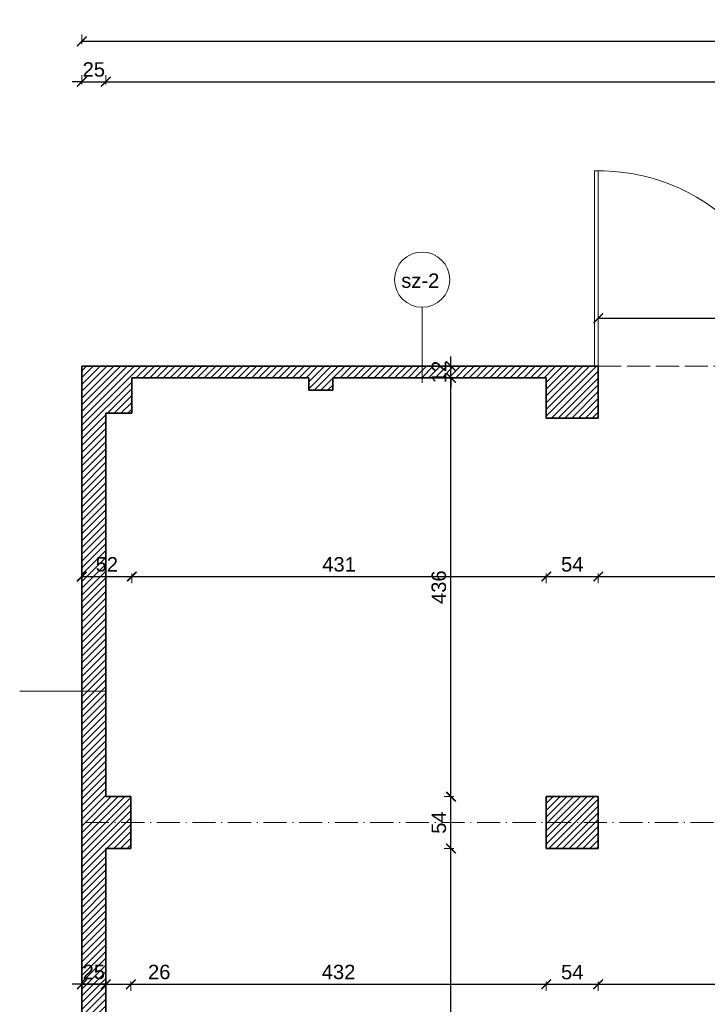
# Model space of a CAD drawing. Header units: millimetres. Extents: x 94902 to 117211, y 64708 to 93779.
# Tile 25 of 37: x 106756 to 107471, y 86794 to 87818. Entities that reach past the tile are written whole.
import ezdxf

# ---------------------------------------------------------------- set-up
doc = ezdxf.new("R2010")
doc.units = ezdxf.units.MM
doc.header["$MEASUREMENT"] = 0
doc.linetypes.add('ACAD_ISO02W100', pattern=[15, 12, -3])
doc.linetypes.add('ACAD_ISO10W100', pattern=[18.5, 12, -3, 0.5, -3])
doc.layers.get('0').update_dxf_attribs({"color": 2, "lineweight": 35})
doc.layers.get('Defpoints').update_dxf_attribs({"color": 2})
for name, color, linetype, lineweight in [('Cienkie', 3, 'Continuous', 5), ('kreskowanie', 4, 'Continuous', 5), ('Osie', 6, 'ACAD_ISO10W100', 5), ('Przerywane', 1, 'ACAD_ISO02W100', 0), ('Wymiary', 7, 'Continuous', 5), ('ściany', 2, 'Continuous', 35)]:
    doc.layers.add(name, color=color, linetype=linetype, lineweight=lineweight)
doc.layers.add('Opisy', color=7, linetype='Continuous')
doc.styles.get("Standard").update_dxf_attribs({"font": 'arial.ttf'})
doc.dimstyles.new('ISO-25', dxfattribs={"dimtxt": 20, "dimasz": 20, "dimexe": 10, "dimexo": 5, "dimgap": 5, "dimtad": 1, "dimdsep": 46, "dimtxsty": 'Standard', "dimcen": 2.5, "dimadec": 0, "dimazin": 0, "dimtfac": 1, "dimtix": 1, "dimtmove": 0, "dimatfit": 3, "dimfxl": 1, "dimarcsym": 0})

# ---------------------------------------------------------------- blocks, each defined once
blk = doc.blocks.new('_ArchTick')
at = {"color": 0, "linetype": 'ByBlock', "const_width": 0.15}
blk.add_lwpolyline([(-0.5, -0.5), (0.5, 0.5)], dxfattribs=at)
blk = doc.blocks.new('*D446')
at = {"layer": 'Defpoints', "color": 0, "ltscale": 2, "transparency": 16777216}
for p in [(109549.5, 87795.9), (106820.5, 87457.7), (109549.5, 87457.7)]:
    blk.add_point(p, dxfattribs=at)
at = {"layer": 'Wymiary', "color": 0, "lineweight": 5, "ltscale": 2, "transparency": 16777216}
for p, q in [((106820.5, 87792.9), (106820.5, 87802.9)), ((109549.5, 87792.9), (109549.5, 87802.9))]:
    blk.add_line(p, q, dxfattribs=at)
at = {"layer": 'Wymiary', "color": 0, "lineweight": -2, "ltscale": 2, "transparency": 16777216}
blk.add_line((106820.5, 87795.9), (109549.5, 87795.9), dxfattribs=at)
at = {"layer": 'Wymiary', "color": 0, "lineweight": -2, "ltscale": 2, "transparency": 16777216, "xscale": 10, "yscale": 10, "zscale": 10, "rotation": 180}
blk.add_blockref('_ArchTick', (106820.5, 87795.9), dxfattribs=at)
at = {"layer": 'Wymiary', "color": 0, "lineweight": -2, "ltscale": 2, "transparency": 16777216, "xscale": 10, "yscale": 10, "zscale": 10}
blk.add_blockref('_ArchTick', (109549.5, 87795.9), dxfattribs=at)
at = {"layer": 'Wymiary', "color": 0, "ltscale": 2, "transparency": 16777216, "insert": (108185, 87808.5), "char_height": 15, "attachment_point": 5}
blk.add_mtext('2729', dxfattribs=at)
blk = doc.blocks.new('*D505')
at = {"layer": 'Defpoints', "color": 0, "ltscale": 2, "transparency": 16777216}
for p in [(106845.5, 87753.8), (106820.5, 87457.7), (106845.5, 87408.7)]:
    blk.add_point(p, dxfattribs=at)
at = {"layer": 'Wymiary', "color": 0, "lineweight": 5, "ltscale": 2, "transparency": 16777216}
for p, q in [((106820.5, 87750.8), (106820.5, 87760.8)), ((106845.5, 87750.8), (106845.5, 87760.8))]:
    blk.add_line(p, q, dxfattribs=at)
at = {"layer": 'Wymiary', "color": 0, "lineweight": -2, "ltscale": 2, "transparency": 16777216}
for p, q in [((106820.5, 87753.8), (106810.5, 87753.8)), ((106820.5, 87753.8), (106845.5, 87753.8)), ((106845.5, 87753.8), (106855.5, 87753.8))]:
    blk.add_line(p, q, dxfattribs=at)
at = {"layer": 'Wymiary', "color": 0, "lineweight": -2, "ltscale": 2, "transparency": 16777216, "xscale": 10, "yscale": 10, "zscale": 10}
blk.add_blockref('_ArchTick', (106820.5, 87753.8), dxfattribs=at)
at = {"layer": 'Wymiary', "color": 0, "lineweight": -2, "ltscale": 2, "transparency": 16777216, "xscale": 10, "yscale": 10, "zscale": 10, "rotation": 180}
blk.add_blockref('_ArchTick', (106845.5, 87753.8), dxfattribs=at)
at = {"layer": 'Wymiary', "color": 0, "ltscale": 2, "transparency": 16777216, "insert": (106833, 87766.5), "char_height": 15, "attachment_point": 5}
blk.add_mtext('25', dxfattribs=at)
blk = doc.blocks.new('*D506')
at = {"layer": 'Defpoints', "color": 0, "ltscale": 2, "transparency": 16777216}
for p in [(108225.5, 87753.8), (106845.5, 87408.7), (108225.5, 86976.7)]:
    blk.add_point(p, dxfattribs=at)
at = {"layer": 'Wymiary', "color": 0, "lineweight": 5, "ltscale": 2, "transparency": 16777216}
for p, q in [((106845.5, 87750.8), (106845.5, 87760.8)), ((108225.5, 87750.8), (108225.5, 87760.8))]:
    blk.add_line(p, q, dxfattribs=at)
at = {"layer": 'Wymiary', "color": 0, "lineweight": -2, "ltscale": 2, "transparency": 16777216}
blk.add_line((106845.5, 87753.8), (108225.5, 87753.8), dxfattribs=at)
at = {"layer": 'Wymiary', "color": 0, "lineweight": -2, "ltscale": 2, "transparency": 16777216, "xscale": 10, "yscale": 10, "zscale": 10, "rotation": 180}
blk.add_blockref('_ArchTick', (106845.5, 87753.8), dxfattribs=at)
at = {"layer": 'Wymiary', "color": 0, "lineweight": -2, "ltscale": 2, "transparency": 16777216, "xscale": 10, "yscale": 10, "zscale": 10}
blk.add_blockref('_ArchTick', (108225.5, 87753.8), dxfattribs=at)
at = {"layer": 'Wymiary', "color": 0, "ltscale": 2, "transparency": 16777216, "insert": (107535.5, 87766.5), "char_height": 15, "attachment_point": 5}
blk.add_mtext('1380', dxfattribs=at)
blk = doc.blocks.new('*D512')
at = {"layer": 'Defpoints', "color": 0, "ltscale": 2, "transparency": 16777216}
for p in [(106820.5, 87408.7), (106872.5, 87408.7), (106872.5, 87238.8)]:
    blk.add_point(p, dxfattribs=at)
at = {"layer": 'Wymiary', "color": 0, "lineweight": 5, "ltscale": 2, "transparency": 16777216}
for p, q in [((106820.5, 87241.8), (106820.5, 87231.8)), ((106872.5, 87241.8), (106872.5, 87231.8))]:
    blk.add_line(p, q, dxfattribs=at)
at = {"layer": 'Wymiary', "color": 0, "lineweight": -2, "ltscale": 2, "transparency": 16777216}
blk.add_line((106820.5, 87238.8), (106872.5, 87238.8), dxfattribs=at)
at = {"layer": 'Wymiary', "color": 0, "lineweight": -2, "ltscale": 2, "transparency": 16777216, "xscale": 10, "yscale": 10, "zscale": 10, "rotation": 180}
blk.add_blockref('_ArchTick', (106820.5, 87238.8), dxfattribs=at)
at = {"layer": 'Wymiary', "color": 0, "lineweight": -2, "ltscale": 2, "transparency": 16777216, "xscale": 10, "yscale": 10, "zscale": 10}
blk.add_blockref('_ArchTick', (106872.5, 87238.8), dxfattribs=at)
at = {"layer": 'Wymiary', "color": 0, "ltscale": 2, "transparency": 16777216, "insert": (106846.5, 87251.4), "char_height": 15, "attachment_point": 5}
blk.add_mtext('52', dxfattribs=at)
blk = doc.blocks.new('*D513')
at = {"layer": 'Defpoints', "color": 0, "ltscale": 2, "transparency": 16777216}
for p in [(106872.5, 87408.7), (107303.5, 87403.7), (107303.5, 87238.8)]:
    blk.add_point(p, dxfattribs=at)
at = {"layer": 'Wymiary', "color": 0, "lineweight": 5, "ltscale": 2, "transparency": 16777216}
for p, q in [((106872.5, 87241.8), (106872.5, 87231.8)), ((107303.5, 87241.8), (107303.5, 87231.8))]:
    blk.add_line(p, q, dxfattribs=at)
at = {"layer": 'Wymiary', "color": 0, "lineweight": -2, "ltscale": 2, "transparency": 16777216}
blk.add_line((106872.5, 87238.8), (107303.5, 87238.8), dxfattribs=at)
at = {"layer": 'Wymiary', "color": 0, "lineweight": -2, "ltscale": 2, "transparency": 16777216, "xscale": 10, "yscale": 10, "zscale": 10, "rotation": 180}
blk.add_blockref('_ArchTick', (106872.5, 87238.8), dxfattribs=at)
at = {"layer": 'Wymiary', "color": 0, "lineweight": -2, "ltscale": 2, "transparency": 16777216, "xscale": 10, "yscale": 10, "zscale": 10}
blk.add_blockref('_ArchTick', (107303.5, 87238.8), dxfattribs=at)
at = {"layer": 'Wymiary', "color": 0, "ltscale": 2, "transparency": 16777216, "insert": (107088, 87251.4), "char_height": 15, "attachment_point": 5}
blk.add_mtext('431', dxfattribs=at)
blk = doc.blocks.new('*D514')
at = {"layer": 'Defpoints', "color": 0, "ltscale": 2, "transparency": 16777216}
for p in [(107303.5, 87403.7), (107357.5, 87403.7), (107357.5, 87238.8)]:
    blk.add_point(p, dxfattribs=at)
at = {"layer": 'Wymiary', "color": 0, "lineweight": 5, "ltscale": 2, "transparency": 16777216}
for p, q in [((107303.5, 87241.8), (107303.5, 87231.8)), ((107357.5, 87241.8), (107357.5, 87231.8))]:
    blk.add_line(p, q, dxfattribs=at)
at = {"layer": 'Wymiary', "color": 0, "lineweight": -2, "ltscale": 2, "transparency": 16777216}
blk.add_line((107303.5, 87238.8), (107357.5, 87238.8), dxfattribs=at)
at = {"layer": 'Wymiary', "color": 0, "lineweight": -2, "ltscale": 2, "transparency": 16777216, "xscale": 10, "yscale": 10, "zscale": 10, "rotation": 180}
blk.add_blockref('_ArchTick', (107303.5, 87238.8), dxfattribs=at)
at = {"layer": 'Wymiary', "color": 0, "lineweight": -2, "ltscale": 2, "transparency": 16777216, "xscale": 10, "yscale": 10, "zscale": 10}
blk.add_blockref('_ArchTick', (107357.5, 87238.8), dxfattribs=at)
at = {"layer": 'Wymiary', "color": 0, "ltscale": 2, "transparency": 16777216, "insert": (107330.5, 87251.4), "char_height": 15, "attachment_point": 5}
blk.add_mtext('54', dxfattribs=at)
blk = doc.blocks.new('*D515')
at = {"layer": 'Defpoints', "color": 0, "ltscale": 2, "transparency": 16777216}
for p in [(107357.5, 87403.7), (107764.5, 87403.7), (107764.5, 87238.8)]:
    blk.add_point(p, dxfattribs=at)
at = {"layer": 'Wymiary', "color": 0, "lineweight": 5, "ltscale": 2, "transparency": 16777216}
for p, q in [((107357.5, 87241.8), (107357.5, 87231.8)), ((107764.5, 87241.8), (107764.5, 87231.8))]:
    blk.add_line(p, q, dxfattribs=at)
at = {"layer": 'Wymiary', "color": 0, "lineweight": -2, "ltscale": 2, "transparency": 16777216}
blk.add_line((107357.5, 87238.8), (107764.5, 87238.8), dxfattribs=at)
at = {"layer": 'Wymiary', "color": 0, "lineweight": -2, "ltscale": 2, "transparency": 16777216, "xscale": 10, "yscale": 10, "zscale": 10, "rotation": 180}
blk.add_blockref('_ArchTick', (107357.5, 87238.8), dxfattribs=at)
at = {"layer": 'Wymiary', "color": 0, "lineweight": -2, "ltscale": 2, "transparency": 16777216, "xscale": 10, "yscale": 10, "zscale": 10}
blk.add_blockref('_ArchTick', (107764.5, 87238.8), dxfattribs=at)
at = {"layer": 'Wymiary', "color": 0, "ltscale": 2, "transparency": 16777216, "insert": (107561, 87251.4), "char_height": 15, "attachment_point": 5}
blk.add_mtext('407', dxfattribs=at)
blk = doc.blocks.new('*D523')
at = {"layer": 'Defpoints', "color": 0, "ltscale": 2, "transparency": 16777216}
for p in [(107204.4, 86955.7), (107303.5, 86955.7), (107303.5, 86519.7)]:
    blk.add_point(p, dxfattribs=at)
at = {"layer": 'Wymiary', "color": 0, "lineweight": 5, "ltscale": 2, "transparency": 16777216}
for p, q in [((107207.4, 86955.7), (107197.4, 86955.7)), ((107207.4, 86519.7), (107197.4, 86519.7))]:
    blk.add_line(p, q, dxfattribs=at)
at = {"layer": 'Wymiary', "color": 0, "lineweight": -2, "ltscale": 2, "transparency": 16777216}
blk.add_line((107204.4, 86519.7), (107204.4, 86955.7), dxfattribs=at)
at = {"layer": 'Wymiary', "color": 0, "lineweight": -2, "ltscale": 2, "transparency": 16777216, "xscale": 10, "yscale": 10, "zscale": 10}
for p, rotation in [((107204.4, 86955.7), 90), ((107204.4, 86519.7), 270)]:
    blk.add_blockref('_ArchTick', p, dxfattribs=dict(at, rotation=rotation))
at = {"layer": 'Wymiary', "color": 0, "ltscale": 2, "transparency": 16777216, "insert": (107191.8, 86737.7), "char_height": 15, "attachment_point": 5, "rotation": 90}
blk.add_mtext('436', dxfattribs=at)
blk = doc.blocks.new('*D524')
at = {"layer": 'Defpoints', "color": 0, "ltscale": 2, "transparency": 16777216}
for p in [(107204.4, 87009.7), (107303.5, 87009.7), (107303.5, 86955.7)]:
    blk.add_point(p, dxfattribs=at)
at = {"layer": 'Wymiary', "color": 0, "lineweight": 5, "ltscale": 2, "transparency": 16777216}
for p, q in [((107207.4, 87009.7), (107197.4, 87009.7)), ((107207.4, 86955.7), (107197.4, 86955.7))]:
    blk.add_line(p, q, dxfattribs=at)
at = {"layer": 'Wymiary', "color": 0, "lineweight": -2, "ltscale": 2, "transparency": 16777216}
blk.add_line((107204.4, 86955.7), (107204.4, 87009.7), dxfattribs=at)
at = {"layer": 'Wymiary', "color": 0, "lineweight": -2, "ltscale": 2, "transparency": 16777216, "xscale": 10, "yscale": 10, "zscale": 10}
for p, rotation in [((107204.4, 87009.7), 90), ((107204.4, 86955.7), 270)]:
    blk.add_blockref('_ArchTick', p, dxfattribs=dict(at, rotation=rotation))
at = {"layer": 'Wymiary', "color": 0, "ltscale": 2, "transparency": 16777216, "insert": (107191.8, 86982.7), "char_height": 15, "attachment_point": 5, "rotation": 90}
blk.add_mtext('54', dxfattribs=at)
blk = doc.blocks.new('*D525')
at = {"layer": 'Defpoints', "color": 0, "ltscale": 2, "transparency": 16777216}
for p in [(107204.4, 87445.7), (107303.5, 87445.7), (107303.5, 87009.7)]:
    blk.add_point(p, dxfattribs=at)
at = {"layer": 'Wymiary', "color": 0, "lineweight": 5, "ltscale": 2, "transparency": 16777216}
for p, q in [((107207.4, 87445.7), (107197.4, 87445.7)), ((107207.4, 87009.7), (107197.4, 87009.7))]:
    blk.add_line(p, q, dxfattribs=at)
at = {"layer": 'Wymiary', "color": 0, "lineweight": -2, "ltscale": 2, "transparency": 16777216}
blk.add_line((107204.4, 87009.7), (107204.4, 87445.7), dxfattribs=at)
at = {"layer": 'Wymiary', "color": 0, "lineweight": -2, "ltscale": 2, "transparency": 16777216, "xscale": 10, "yscale": 10, "zscale": 10}
for p, rotation in [((107204.4, 87445.7), 90), ((107204.4, 87009.7), 270)]:
    blk.add_blockref('_ArchTick', p, dxfattribs=dict(at, rotation=rotation))
at = {"layer": 'Wymiary', "color": 0, "ltscale": 2, "transparency": 16777216, "insert": (107191.8, 87227.7), "char_height": 15, "attachment_point": 5, "rotation": 90}
blk.add_mtext('436', dxfattribs=at)
blk = doc.blocks.new('*D526')
at = {"layer": 'Defpoints', "color": 0, "ltscale": 2, "transparency": 16777216}
for p in [(107204.4, 87457.7), (107353.5, 87457.7), (107303.5, 87445.7)]:
    blk.add_point(p, dxfattribs=at)
at = {"layer": 'Wymiary', "color": 0, "lineweight": -2, "ltscale": 2, "transparency": 16777216}
for p, q in [((107204.4, 87457.7), (107204.4, 87467.7)), ((107204.4, 87445.7), (107204.4, 87457.7)), ((107204.4, 87445.7), (107204.4, 87435.7))]:
    blk.add_line(p, q, dxfattribs=at)
at = {"layer": 'Wymiary', "color": 0, "lineweight": 5, "ltscale": 2, "transparency": 16777216}
for p, q in [((107207.4, 87457.7), (107197.4, 87457.7)), ((107207.4, 87445.7), (107197.4, 87445.7))]:
    blk.add_line(p, q, dxfattribs=at)
at = {"layer": 'Wymiary', "color": 0, "lineweight": -2, "ltscale": 2, "transparency": 16777216, "xscale": 10, "yscale": 10, "zscale": 10}
for p, rotation in [((107204.4, 87457.7), 270), ((107204.4, 87445.7), 90)]:
    blk.add_blockref('_ArchTick', p, dxfattribs=dict(at, rotation=rotation))
at = {"layer": 'Wymiary', "color": 0, "ltscale": 2, "transparency": 16777216, "insert": (107191.9, 87451.7), "char_height": 15, "attachment_point": 5, "rotation": 90}
blk.add_mtext('12', dxfattribs=at)
blk = doc.blocks.new('*D532')
at = {"layer": 'Defpoints', "color": 0, "ltscale": 2, "transparency": 16777216}
for p in [(106845.5, 86955.7), (106871.5, 86955.7), (106871.5, 86814.4)]:
    blk.add_point(p, dxfattribs=at)
at = {"layer": 'Wymiary', "color": 0, "lineweight": 5, "ltscale": 2, "transparency": 16777216}
for p, q in [((106845.5, 86817.4), (106845.5, 86807.4)), ((106871.5, 86817.4), (106871.5, 86807.4))]:
    blk.add_line(p, q, dxfattribs=at)
at = {"layer": 'Wymiary', "color": 0, "lineweight": -2, "ltscale": 2, "transparency": 16777216}
for p, q in [((106845.5, 86814.4), (106871.5, 86814.4)), ((106871.5, 86814.4), (106916.9, 86814.4))]:
    blk.add_line(p, q, dxfattribs=at)
at = {"layer": 'Wymiary', "color": 0, "lineweight": -2, "ltscale": 2, "transparency": 16777216, "xscale": 10, "yscale": 10, "zscale": 10, "rotation": 180}
blk.add_blockref('_ArchTick', (106845.5, 86814.4), dxfattribs=at)
at = {"layer": 'Wymiary', "color": 0, "lineweight": -2, "ltscale": 2, "transparency": 16777216, "xscale": 10, "yscale": 10, "zscale": 10}
blk.add_blockref('_ArchTick', (106871.5, 86814.4), dxfattribs=at)
at = {"layer": 'Wymiary', "color": 0, "ltscale": 2, "transparency": 16777216, "insert": (106901, 86827.1), "char_height": 15, "attachment_point": 5}
blk.add_mtext('26', dxfattribs=at)
blk = doc.blocks.new('*D533')
at = {"layer": 'Defpoints', "color": 0, "ltscale": 2, "transparency": 16777216}
for p in [(106871.5, 86955.7), (107303.5, 86955.7), (107303.5, 86814.4)]:
    blk.add_point(p, dxfattribs=at)
at = {"layer": 'Wymiary', "color": 0, "lineweight": 5, "ltscale": 2, "transparency": 16777216}
for p, q in [((106871.5, 86817.4), (106871.5, 86807.4)), ((107303.5, 86817.4), (107303.5, 86807.4))]:
    blk.add_line(p, q, dxfattribs=at)
at = {"layer": 'Wymiary', "color": 0, "lineweight": -2, "ltscale": 2, "transparency": 16777216}
blk.add_line((106871.5, 86814.4), (107303.5, 86814.4), dxfattribs=at)
at = {"layer": 'Wymiary', "color": 0, "lineweight": -2, "ltscale": 2, "transparency": 16777216, "xscale": 10, "yscale": 10, "zscale": 10, "rotation": 180}
blk.add_blockref('_ArchTick', (106871.5, 86814.4), dxfattribs=at)
at = {"layer": 'Wymiary', "color": 0, "lineweight": -2, "ltscale": 2, "transparency": 16777216, "xscale": 10, "yscale": 10, "zscale": 10}
blk.add_blockref('_ArchTick', (107303.5, 86814.4), dxfattribs=at)
at = {"layer": 'Wymiary', "color": 0, "ltscale": 2, "transparency": 16777216, "insert": (107087.5, 86827.1), "char_height": 15, "attachment_point": 5}
blk.add_mtext('432', dxfattribs=at)
blk = doc.blocks.new('*D534')
at = {"layer": 'Defpoints', "color": 0, "ltscale": 2, "transparency": 16777216}
for p in [(107303.5, 86955.7), (107357.5, 86955.7), (107357.5, 86814.4)]:
    blk.add_point(p, dxfattribs=at)
at = {"layer": 'Wymiary', "color": 0, "lineweight": 5, "ltscale": 2, "transparency": 16777216}
for p, q in [((107303.5, 86817.4), (107303.5, 86807.4)), ((107357.5, 86817.4), (107357.5, 86807.4))]:
    blk.add_line(p, q, dxfattribs=at)
at = {"layer": 'Wymiary', "color": 0, "lineweight": -2, "ltscale": 2, "transparency": 16777216}
blk.add_line((107303.5, 86814.4), (107357.5, 86814.4), dxfattribs=at)
at = {"layer": 'Wymiary', "color": 0, "lineweight": -2, "ltscale": 2, "transparency": 16777216, "xscale": 10, "yscale": 10, "zscale": 10, "rotation": 180}
blk.add_blockref('_ArchTick', (107303.5, 86814.4), dxfattribs=at)
at = {"layer": 'Wymiary', "color": 0, "lineweight": -2, "ltscale": 2, "transparency": 16777216, "xscale": 10, "yscale": 10, "zscale": 10}
blk.add_blockref('_ArchTick', (107357.5, 86814.4), dxfattribs=at)
at = {"layer": 'Wymiary', "color": 0, "ltscale": 2, "transparency": 16777216, "insert": (107330.5, 86827), "char_height": 15, "attachment_point": 5}
blk.add_mtext('54', dxfattribs=at)
blk = doc.blocks.new('*D535')
at = {"layer": 'Defpoints', "color": 0, "ltscale": 2, "transparency": 16777216}
for p in [(107357.5, 86955.7), (107764.5, 86955.7), (107764.5, 86814.4)]:
    blk.add_point(p, dxfattribs=at)
at = {"layer": 'Wymiary', "color": 0, "lineweight": 5, "ltscale": 2, "transparency": 16777216}
for p, q in [((107357.5, 86817.4), (107357.5, 86807.4)), ((107764.5, 86817.4), (107764.5, 86807.4))]:
    blk.add_line(p, q, dxfattribs=at)
at = {"layer": 'Wymiary', "color": 0, "lineweight": -2, "ltscale": 2, "transparency": 16777216}
blk.add_line((107357.5, 86814.4), (107764.5, 86814.4), dxfattribs=at)
at = {"layer": 'Wymiary', "color": 0, "lineweight": -2, "ltscale": 2, "transparency": 16777216, "xscale": 10, "yscale": 10, "zscale": 10, "rotation": 180}
blk.add_blockref('_ArchTick', (107357.5, 86814.4), dxfattribs=at)
at = {"layer": 'Wymiary', "color": 0, "lineweight": -2, "ltscale": 2, "transparency": 16777216, "xscale": 10, "yscale": 10, "zscale": 10}
blk.add_blockref('_ArchTick', (107764.5, 86814.4), dxfattribs=at)
at = {"layer": 'Wymiary', "color": 0, "ltscale": 2, "transparency": 16777216, "insert": (107561, 86827.1), "char_height": 15, "attachment_point": 5}
blk.add_mtext('407', dxfattribs=at)
blk = doc.blocks.new('*D451')
at = {"layer": 'Defpoints', "color": 0, "ltscale": 2, "transparency": 16777216}
for p in [(106713.2, 86955.7), (106845.5, 86955.7), (106872.5, 86560.7)]:
    blk.add_point(p, dxfattribs=at)
at = {"layer": 'Wymiary', "color": 0, "lineweight": 5, "ltscale": 2, "transparency": 16777216}
for p, q in [((106716.2, 86955.7), (106706.2, 86955.7)), ((106716.2, 86560.7), (106706.2, 86560.7))]:
    blk.add_line(p, q, dxfattribs=at)
at = {"layer": 'Wymiary', "color": 0, "lineweight": -2, "ltscale": 2, "transparency": 16777216}
blk.add_line((106713.2, 86560.7), (106713.2, 86955.7), dxfattribs=at)
at = {"layer": 'Wymiary', "color": 0, "lineweight": -2, "ltscale": 2, "transparency": 16777216, "xscale": 10, "yscale": 10, "zscale": 10}
for p, rotation in [((106713.2, 86955.7), 90), ((106713.2, 86560.7), 270)]:
    blk.add_blockref('_ArchTick', p, dxfattribs=dict(at, rotation=rotation))
at = {"layer": 'Wymiary', "color": 0, "ltscale": 2, "transparency": 16777216, "insert": (106700.5, 86758.2), "char_height": 15, "attachment_point": 5, "rotation": 90}
blk.add_mtext('395', dxfattribs=at)
blk = doc.blocks.new('*D452')
at = {"layer": 'Defpoints', "color": 0, "ltscale": 2, "transparency": 16777216}
for p in [(106713.2, 87009.7), (106845.5, 87009.7), (106845.5, 86955.7)]:
    blk.add_point(p, dxfattribs=at)
at = {"layer": 'Wymiary', "color": 0, "lineweight": 5, "ltscale": 2, "transparency": 16777216}
for p, q in [((106716.2, 87009.7), (106706.2, 87009.7)), ((106716.2, 86955.7), (106706.2, 86955.7))]:
    blk.add_line(p, q, dxfattribs=at)
at = {"layer": 'Wymiary', "color": 0, "lineweight": -2, "ltscale": 2, "transparency": 16777216}
blk.add_line((106713.2, 86955.7), (106713.2, 87009.7), dxfattribs=at)
at = {"layer": 'Wymiary', "color": 0, "lineweight": -2, "ltscale": 2, "transparency": 16777216, "xscale": 10, "yscale": 10, "zscale": 10}
for p, rotation in [((106713.2, 87009.7), 90), ((106713.2, 86955.7), 270)]:
    blk.add_blockref('_ArchTick', p, dxfattribs=dict(at, rotation=rotation))
at = {"layer": 'Wymiary', "color": 0, "ltscale": 2, "transparency": 16777216, "insert": (106700.5, 86982.7), "char_height": 15, "attachment_point": 5, "rotation": 90}
blk.add_mtext('54', dxfattribs=at)
blk = doc.blocks.new('*D453')
at = {"layer": 'Defpoints', "color": 0, "ltscale": 2, "transparency": 16777216}
for p in [(106713.2, 87408.7), (106845.5, 87408.7), (106845.5, 87009.7)]:
    blk.add_point(p, dxfattribs=at)
at = {"layer": 'Wymiary', "color": 0, "lineweight": 5, "ltscale": 2, "transparency": 16777216}
for p, q in [((106716.2, 87408.7), (106706.2, 87408.7)), ((106716.2, 87009.7), (106706.2, 87009.7))]:
    blk.add_line(p, q, dxfattribs=at)
at = {"layer": 'Wymiary', "color": 0, "lineweight": -2, "ltscale": 2, "transparency": 16777216}
blk.add_line((106713.2, 87009.7), (106713.2, 87408.7), dxfattribs=at)
at = {"layer": 'Wymiary', "color": 0, "lineweight": -2, "ltscale": 2, "transparency": 16777216, "xscale": 10, "yscale": 10, "zscale": 10}
for p, rotation in [((106713.2, 87408.7), 90), ((106713.2, 87009.7), 270)]:
    blk.add_blockref('_ArchTick', p, dxfattribs=dict(at, rotation=rotation))
at = {"layer": 'Wymiary', "color": 0, "ltscale": 2, "transparency": 16777216, "insert": (106700.5, 87209.2), "char_height": 15, "attachment_point": 5, "rotation": 90}
blk.add_mtext('399', dxfattribs=at)
blk = doc.blocks.new('*D454')
at = {"layer": 'Defpoints', "color": 0, "ltscale": 2, "transparency": 16777216}
for p in [(106713.2, 87457.7), (106820.5, 87457.7), (106845.5, 87408.7)]:
    blk.add_point(p, dxfattribs=at)
at = {"layer": 'Wymiary', "color": 0, "lineweight": 5, "ltscale": 2, "transparency": 16777216}
for p, q in [((106716.2, 87457.7), (106706.2, 87457.7)), ((106716.2, 87408.7), (106706.2, 87408.7))]:
    blk.add_line(p, q, dxfattribs=at)
at = {"layer": 'Wymiary', "color": 0, "lineweight": -2, "ltscale": 2, "transparency": 16777216}
blk.add_line((106713.2, 87408.7), (106713.2, 87457.7), dxfattribs=at)
at = {"layer": 'Wymiary', "color": 0, "lineweight": -2, "ltscale": 2, "transparency": 16777216, "xscale": 10, "yscale": 10, "zscale": 10}
for p, rotation in [((106713.2, 87457.7), 90), ((106713.2, 87408.7), 270)]:
    blk.add_blockref('_ArchTick', p, dxfattribs=dict(at, rotation=rotation))
at = {"layer": 'Wymiary', "color": 0, "ltscale": 2, "transparency": 16777216, "insert": (106700.5, 87433.2), "char_height": 15, "attachment_point": 5, "rotation": 90}
blk.add_mtext('49', dxfattribs=at)
blk = doc.blocks.new('*D488')
at = {"layer": 'Defpoints', "color": 0, "ltscale": 2, "transparency": 16777216}
for p in [(106820.5, 86982.7), (106820.5, 86814.4), (106845.5, 86814.4)]:
    blk.add_point(p, dxfattribs=at)
at = {"layer": 'Wymiary', "color": 0, "lineweight": -2, "ltscale": 2, "transparency": 16777216}
for p, q in [((106820.5, 86814.4), (106810.5, 86814.4)), ((106845.5, 86814.4), (106820.5, 86814.4)), ((106845.5, 86814.4), (106855.5, 86814.4))]:
    blk.add_line(p, q, dxfattribs=at)
at = {"layer": 'Wymiary', "color": 0, "lineweight": 5, "ltscale": 2, "transparency": 16777216}
for p, q in [((106820.5, 86817.4), (106820.5, 86807.4)), ((106845.5, 86814.4), (106845.5, 86821.4))]:
    blk.add_line(p, q, dxfattribs=at)
at = {"layer": 'Wymiary', "color": 0, "lineweight": -2, "ltscale": 2, "transparency": 16777216, "xscale": 10, "yscale": 10, "zscale": 10}
blk.add_blockref('_ArchTick', (106820.5, 86814.4), dxfattribs=at)
at = {"layer": 'Wymiary', "color": 0, "lineweight": -2, "ltscale": 2, "transparency": 16777216, "xscale": 10, "yscale": 10, "zscale": 10, "rotation": 180}
blk.add_blockref('_ArchTick', (106845.5, 86814.4), dxfattribs=at)
at = {"layer": 'Wymiary', "color": 0, "ltscale": 2, "transparency": 16777216, "insert": (106833, 86827.1), "char_height": 15, "attachment_point": 5}
blk.add_mtext('25', dxfattribs=at)
blk = doc.blocks.new('*D489')
at = {"layer": 'Defpoints', "color": 0, "ltscale": 2, "transparency": 16777216}
for p in [(106820.5, 86982.7), (109522.5, 86814.4), (109522.5, 73339.9)]:
    blk.add_point(p, dxfattribs=at)
at = {"layer": 'Wymiary', "color": 0, "lineweight": 5, "ltscale": 2, "transparency": 16777216}
for p, q in [((106820.5, 86817.4), (106820.5, 86807.4)), ((109522.5, 86811.4), (109522.5, 86821.4))]:
    blk.add_line(p, q, dxfattribs=at)
at = {"layer": 'Wymiary', "color": 0, "lineweight": -2, "ltscale": 2, "transparency": 16777216}
blk.add_line((106820.5, 86814.4), (109522.5, 86814.4), dxfattribs=at)
at = {"layer": 'Wymiary', "color": 0, "lineweight": -2, "ltscale": 2, "transparency": 16777216, "xscale": 10, "yscale": 10, "zscale": 10, "rotation": 180}
blk.add_blockref('_ArchTick', (106820.5, 86814.4), dxfattribs=at)
at = {"layer": 'Wymiary', "color": 0, "lineweight": -2, "ltscale": 2, "transparency": 16777216, "xscale": 10, "yscale": 10, "zscale": 10}
blk.add_blockref('_ArchTick', (109522.5, 86814.4), dxfattribs=at)
at = {"layer": 'Wymiary', "color": 0, "ltscale": 2, "transparency": 16777216, "insert": (108171.5, 86827.1), "char_height": 15, "attachment_point": 5}
blk.add_mtext('2702', dxfattribs=at)
blk = doc.blocks.new('*D560')
at = {"layer": 'Defpoints', "color": 0, "ltscale": 2, "transparency": 16777216}
for p in [(108225.5, 87507.7), (107357.5, 87457.7), (108225.5, 87457.7)]:
    blk.add_point(p, dxfattribs=at)
at = {"layer": 'Wymiary', "color": 0, "lineweight": 5, "ltscale": 2, "transparency": 16777216}
for p, q in [((107357.5, 87504.7), (107357.5, 87514.7)), ((108225.5, 87504.7), (108225.5, 87514.7))]:
    blk.add_line(p, q, dxfattribs=at)
at = {"layer": 'Wymiary', "color": 0, "lineweight": -2, "ltscale": 2, "transparency": 16777216}
blk.add_line((107357.5, 87507.7), (108225.5, 87507.7), dxfattribs=at)
at = {"layer": 'Wymiary', "color": 0, "lineweight": -2, "ltscale": 2, "transparency": 16777216, "xscale": 10, "yscale": 10, "zscale": 10, "rotation": 180}
blk.add_blockref('_ArchTick', (107357.5, 87507.7), dxfattribs=at)
at = {"layer": 'Wymiary', "color": 0, "lineweight": -2, "ltscale": 2, "transparency": 16777216, "xscale": 10, "yscale": 10, "zscale": 10}
blk.add_blockref('_ArchTick', (108225.5, 87507.7), dxfattribs=at)
at = {"layer": 'Wymiary', "color": 0, "ltscale": 2, "transparency": 16777216, "insert": (107791.5, 87520.3), "char_height": 15, "attachment_point": 5}
blk.add_mtext('868', dxfattribs=at)

msp = doc.modelspace()

# ---------------------------------------------------------------- hatches: boundary and pattern name
at = {"layer": 'kreskowanie', "ltscale": 2}
h = msp.add_hatch(dxfattribs=at)
h.set_pattern_fill('ANSI31', color=256, scale=40, style=0)
h.paths.add_polyline_path([(107357.525, 87457.696), (106820.525, 87457.696), (106820.525, 86982.696), (106871.525, 86982.696), (106871.525, 87009.696), (106845.525, 87009.696), (106845.525, 87408.696), (106872.525, 87408.696), (106872.525, 87445.696), (107056.525, 87445.696), (107056.525, 87432.696), (107081.525, 87432.696), (107081.525, 87445.696), (107303.525, 87445.696), (107303.525, 87403.696), (107357.525, 87403.696)])
h.paths.add_polyline_path([(106871.525, 86982.696), (106820.525, 86982.696), (106820.525, 86507.696), (107357.525, 86507.696), (107357.525, 86561.696), (107303.525, 86561.696), (107303.525, 86519.696), (107081.525, 86519.696), (107081.525, 86532.696), (107056.525, 86532.696), (107056.525, 86519.696), (106872.525, 86519.696), (106872.525, 86560.696), (106845.525, 86560.696), (106845.525, 86955.696), (106871.525, 86955.696)])
h.paths.add_polyline_path([(107357.525, 87009.696), (107303.525, 87009.696), (107303.525, 86982.696), (107357.525, 86982.696)])
h.paths.add_polyline_path([(107357.525, 86982.696), (107303.525, 86982.696), (107303.525, 86955.696), (107357.525, 86955.696)], flags=17)
h.paths.add_polyline_path([(107818.525, 86982.696), (107764.525, 86982.696), (107764.525, 86955.696), (107818.525, 86955.696)])
h.paths.add_polyline_path([(107818.525, 87009.696), (107764.525, 87009.696), (107764.525, 86982.696), (107818.525, 86982.696)])
h.paths.add_polyline_path([(107818.525, 87457.696), (107764.525, 87457.696), (107764.525, 87403.696), (107818.525, 87403.696)])
h.paths.add_polyline_path([(107818.525, 86561.696), (107764.525, 86561.696), (107764.525, 86507.696), (107818.525, 86507.696)])

# ---------------------------------------------------------------- linework, layer by layer
at = {"layer": 'Cienkie', "ltscale": 2}
for p, q in [((107353.525, 87457.696), (107353.525, 87661.157)), ((107357.525, 87457.696), (107357.525, 87661.196)), ((107174.411, 87519.078), (107174.411, 87440.532)), ((106845.525, 87119.452), (106755.931, 87119.452))]:
    msp.add_line(p, q, dxfattribs=at)
msp.add_circle((107174.411, 87547.776), 28.698, dxfattribs=at)
msp.add_arc((107357.525, 87457.696), 203.5, 0, 91.12628, dxfattribs=at)
at = {"layer": 'Osie', "ltscale": 2}
msp.add_line((109549.525, 86982.696), (106820.525, 86982.696), dxfattribs=at)
at = {"layer": 'Przerywane', "ltscale": 2}
msp.add_line((107357.525, 87457.696), (108225.525, 87457.696), dxfattribs=at)
at = {"layer": 'ściany', "ltscale": 2}
for p, q in [((107357.525, 87457.696), (106820.525, 87457.696)), ((106820.525, 86507.696), (106820.525, 87457.696)), ((107357.525, 87457.696), (107357.525, 87403.696)), ((106872.525, 87445.696), (106872.525, 87408.696)), ((107056.525, 87445.696), (106872.525, 87445.696)), ((107056.525, 87445.696), (107056.525, 87432.696)), ((107303.525, 87445.696), (107081.525, 87445.696)), ((107081.525, 87445.696), (107081.525, 87432.696)), ((107303.525, 87445.696), (107303.525, 87403.696)), ((107056.525, 87432.696), (107081.525, 87432.696)), ((106845.525, 87009.696), (106845.525, 87408.696)), ((106872.525, 87408.696), (106845.525, 87408.696)), ((107357.525, 87403.696), (107303.525, 87403.696)), ((106871.525, 87009.696), (106845.525, 87009.696)), ((106871.525, 86955.696), (106871.525, 87009.696)), ((107303.525, 87009.696), (107303.525, 86955.696)), ((107303.525, 87009.696), (107357.525, 87009.696)), ((107357.525, 87009.696), (107357.525, 86955.696)), ((106845.525, 86560.696), (106845.525, 86955.696)), ((106845.525, 86955.696), (106871.525, 86955.696)), ((107357.525, 86955.696), (107303.525, 86955.696))]:
    msp.add_line(p, q, dxfattribs=at)

# ---------------------------------------------------------------- texts
at = {"layer": 'Opisy', "ltscale": 30}
msp.add_text('sz-2', height=15, dxfattribs=at).set_placement((107152.699, 87539.278))

# ---------------------------------------------------------------- dimensions: what is measured, and where the dimension line sits
at = {"layer": 'Wymiary', "ltscale": 2}
for base, p1, p2, override, picture, middle in [((109549.525, 87795.873), (106820.525, 87457.696), (109549.525, 87457.696), {"dimtxt": 15, "dimasz": 10, "dimexe": 7, "dimrnd": 0.0005, "dimdsep": 0, "dimblk": 'ArchTick', "dimadec": 2, "dimldrblk": 'ArchTick', "dimfxl": 3, "dimfxlon": 1, "dimlwe": 5}, '*D446', (108185.025, 87808.531)), ((106845.525, 87753.794), (106820.525, 87457.696), (106845.525, 87408.696), {"dimtxt": 15, "dimasz": 10, "dimexe": 7, "dimrnd": 0.0005, "dimdsep": 0, "dimblk": 'ArchTick', "dimadec": 2, "dimldrblk": 'ArchTick', "dimfxl": 3, "dimfxlon": 1, "dimlwe": 5}, '*D505', (106833.025, 87766.453)), ((108225.525, 87753.794), (106845.525, 87408.696), (108225.525, 86976.696), {"dimtxt": 15, "dimasz": 10, "dimexe": 7, "dimrnd": 0.0005, "dimdsep": 0, "dimblk": 'ArchTick', "dimadec": 2, "dimtmove": 1, "dimldrblk": 'ArchTick', "dimfxl": 3, "dimfxlon": 1, "dimlwe": 5}, '*D506', (107535.525, 87766.458)), ((108225.525, 87507.673), (107357.525, 87457.696), (108225.525, 87457.696), {"dimtxt": 15, "dimasz": 10, "dimexe": 7, "dimrnd": 0.0005, "dimdsep": 0, "dimblk": 'ArchTick', "dimadec": 2, "dimtmove": 1, "dimldrblk": 'ArchTick', "dimfxl": 3, "dimfxlon": 1, "dimlwe": 5}, '*D560', (107791.525, 87520.331)), ((106872.525, 87238.776), (106820.525, 87408.696), (106872.525, 87408.696), {"dimtxt": 15, "dimasz": 10, "dimexe": 7, "dimrnd": 0.0005, "dimdsep": 0, "dimblk": 'ArchTick', "dimadec": 2, "dimldrblk": 'ArchTick', "dimfxl": 3, "dimfxlon": 1, "dimlwe": 5}, '*D512', (106846.525, 87251.435)), ((107303.525, 87238.776), (106872.525, 87408.696), (107303.525, 87403.696), {"dimtxt": 15, "dimasz": 10, "dimexe": 7, "dimrnd": 0.0005, "dimdsep": 0, "dimblk": 'ArchTick', "dimadec": 2, "dimtmove": 1, "dimldrblk": 'ArchTick', "dimfxl": 3, "dimfxlon": 1, "dimlwe": 5}, '*D513', (107088.025, 87251.44)), ((107357.525, 87238.776), (107303.525, 87403.696), (107357.525, 87403.696), {"dimtxt": 15, "dimasz": 10, "dimexe": 7, "dimrnd": 0.0005, "dimdsep": 0, "dimblk": 'ArchTick', "dimadec": 2, "dimtmove": 1, "dimldrblk": 'ArchTick', "dimfxl": 3, "dimfxlon": 1, "dimlwe": 5}, '*D514', (107330.525, 87251.404)), ((107764.525, 87238.776), (107357.525, 87403.696), (107764.525, 87403.696), {"dimtxt": 15, "dimasz": 10, "dimexe": 7, "dimrnd": 0.0005, "dimdsep": 0, "dimblk": 'ArchTick', "dimadec": 2, "dimtmove": 1, "dimldrblk": 'ArchTick', "dimfxl": 3, "dimfxlon": 1, "dimlwe": 5}, '*D515', (107561.025, 87251.435)), ((106820.525, 86814.42), (106845.525, 86814.42), (106820.525, 86982.696), {"dimtxt": 15, "dimasz": 10, "dimexe": 7, "dimrnd": 0.0005, "dimdsep": 0, "dimblk": 'ArchTick', "dimadec": 2, "dimldrblk": 'ArchTick', "dimfxl": 3, "dimfxlon": 1, "dimlwe": 5}, '*D488', (106833.025, 86827.078)), ((109522.525, 86814.42), (106820.525, 86982.696), (109522.525, 73339.853), {"dimtxt": 15, "dimasz": 10, "dimexe": 7, "dimrnd": 0.0005, "dimdsep": 0, "dimblk": 'ArchTick', "dimadec": 2, "dimtmove": 1, "dimldrblk": 'ArchTick', "dimfxl": 3, "dimfxlon": 1, "dimlwe": 5}, '*D489', (108171.525, 86827.078)), ((107303.525, 86814.42), (106871.525, 86955.696), (107303.525, 86955.696), {"dimtxt": 15, "dimasz": 10, "dimexe": 7, "dimrnd": 0.0005, "dimdsep": 0, "dimblk": 'ArchTick', "dimadec": 2, "dimtmove": 1, "dimldrblk": 'ArchTick', "dimfxl": 3, "dimfxlon": 1, "dimlwe": 5}, '*D533', (107087.525, 86827.083)), ((107357.525, 86814.42), (107303.525, 86955.696), (107357.525, 86955.696), {"dimtxt": 15, "dimasz": 10, "dimexe": 7, "dimrnd": 0.0005, "dimdsep": 0, "dimblk": 'ArchTick', "dimadec": 2, "dimtmove": 1, "dimldrblk": 'ArchTick', "dimfxl": 3, "dimfxlon": 1, "dimlwe": 5}, '*D534', (107330.525, 86827.048)), ((107764.525, 86814.42), (107357.525, 86955.696), (107764.525, 86955.696), {"dimtxt": 15, "dimasz": 10, "dimexe": 7, "dimrnd": 0.0005, "dimdsep": 0, "dimblk": 'ArchTick', "dimadec": 2, "dimtmove": 1, "dimldrblk": 'ArchTick', "dimfxl": 3, "dimfxlon": 1, "dimlwe": 5}, '*D535', (107561.025, 86827.078))]:
    dim = msp.add_linear_dim(base=base, p1=p1, p2=p2, dimstyle='ISO-25', override=override, dxfattribs=at)
    dim.commit()
    dim.dimension.update_dxf_attribs({"geometry": picture, "text_midpoint": middle})
for base, p1, p2, picture, middle in [((106713.157, 87457.696), (106845.525, 87408.696), (106820.525, 87457.696), '*D454', (106700.498, 87433.196)), ((107204.426, 87457.696), (107303.525, 87445.696), (107353.525, 87457.696), '*D526', (107191.896, 87451.696)), ((107204.426, 87445.696), (107303.525, 87009.696), (107303.525, 87445.696), '*D525', (107191.763, 87227.696)), ((106713.157, 87408.696), (106845.525, 87009.696), (106845.525, 87408.696), '*D453', (106700.493, 87209.196)), ((106713.157, 87009.696), (106845.525, 86955.696), (106845.525, 87009.696), '*D452', (106700.529, 86982.696)), ((107204.426, 87009.696), (107303.525, 86955.696), (107303.525, 87009.696), '*D524', (107191.798, 86982.696)), ((106713.157, 86955.696), (106872.525, 86560.696), (106845.525, 86955.696), '*D451', (106700.493, 86758.196)), ((107204.426, 86955.696), (107303.525, 86519.696), (107303.525, 86955.696), '*D523', (107191.763, 86737.696))]:
    dim = msp.add_linear_dim(base=base, p1=p1, p2=p2, angle=90, dimstyle='ISO-25', override={"dimtxt": 15, "dimasz": 10, "dimexe": 7, "dimrnd": 0.0005, "dimdsep": 0, "dimblk": 'ArchTick', "dimadec": 2, "dimtmove": 1, "dimldrblk": 'ArchTick', "dimfxl": 3, "dimfxlon": 1, "dimlwe": 5}, dxfattribs=at)
    dim.commit()
    dim.dimension.update_dxf_attribs({"geometry": picture, "text_midpoint": middle})
dim = msp.add_linear_dim(base=(106871.525, 86814.42), p1=(106845.525, 86955.696), p2=(106871.525, 86955.696), dimstyle='ISO-25', override={"dimtxt": 15, "dimasz": 10, "dimexe": 7, "dimrnd": 0.0005, "dimdsep": 0, "dimblk": 'ArchTick', "dimadec": 2, "dimldrblk": 'ArchTick', "dimfxl": 3, "dimfxlon": 1, "dimlwe": 5}, dxfattribs=at)
dim.commit()
dim.dimension.update_dxf_attribs({"geometry": '*D532', "text_midpoint": (106901.013, 86814.42), "dimtype": 160})

doc.saveas('drawing.dxf')
